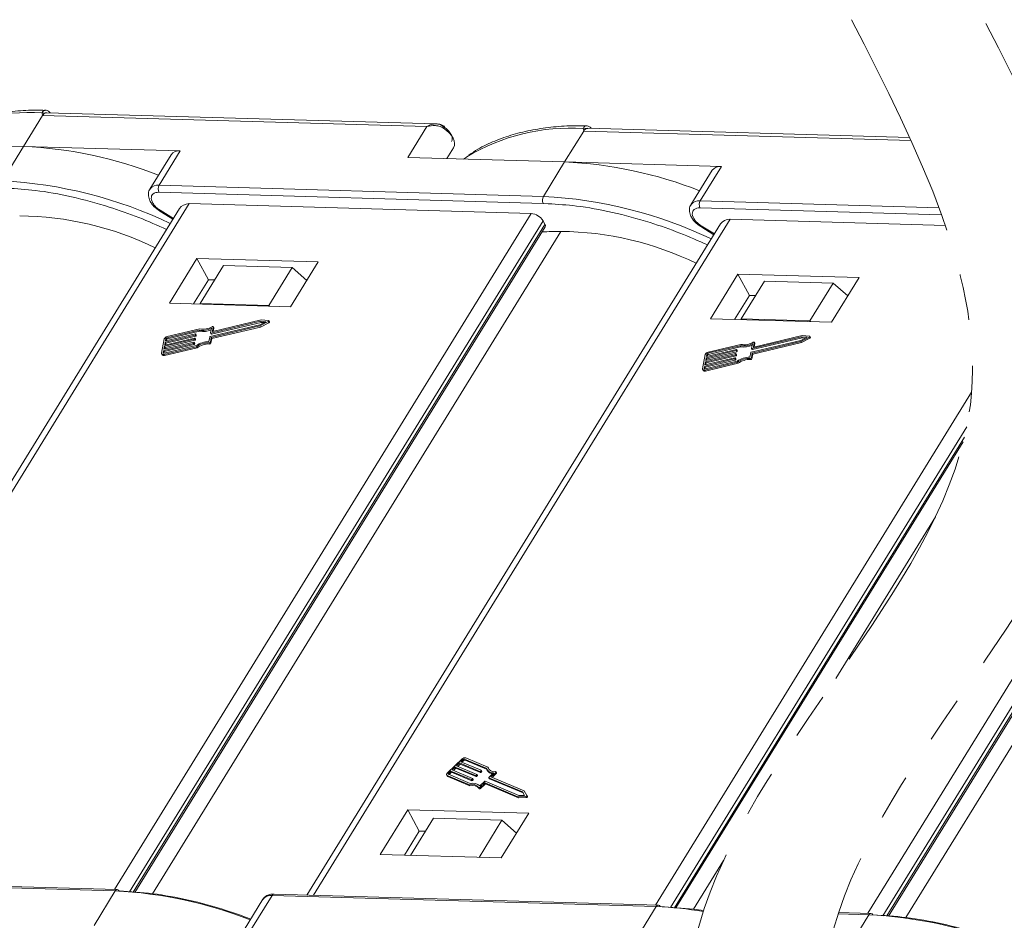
# Model space of a CAD drawing. Header units: millimetres. Extents: x 3152 to 4623, y 378 to 1412.
# Tile 34 of 45: x 4236 to 4306, y 1167 to 1231. Entities that reach past the tile are written whole.
import ezdxf

# ---------------------------------------------------------------- set-up
doc = ezdxf.new("R2010")
doc.units = ezdxf.units.MM
doc.linetypes.add('PHANTOM2', pattern=[31.75, 15.875, -3.175, 3.175, -3.175, 3.175, -3.175])

msp = doc.modelspace()

# ---------------------------------------------------------------- linework, layer by layer
at = {"color": 7, "linetype": 'Continuous', "lineweight": 15}
for p, q in [((4236.42, 1221.907), (4237.77, 1224.097)), ((4237.77, 1224.097), (4237.741, 1224.27)), ((4237.77, 1224.097), (4264.957, 1223.315)), ((4265.616, 1223.501), (4238.061, 1224.293)), ((4264.957, 1223.315), (4263.607, 1221.126)), ((4274.697, 1220.807), (4276.047, 1222.996)), ((4276.047, 1222.996), (4276.018, 1223.17)), ((4276.047, 1222.996), (4299.205, 1222.331)), ((4299.11, 1222.538), (4276.338, 1223.193)), ((4225.33, 1222.226), (4236.42, 1221.907)), ((4236.42, 1221.907), (4234.921, 1219.475)), ((4247.51, 1221.589), (4236.42, 1221.907)), ((4246.861, 1221.317), (4245.362, 1218.885)), ((4246.011, 1219.156), (4247.51, 1221.589)), ((4266.841, 1221.818), (4266.366, 1221.047)), ((4266.366, 1221.047), (4266.841, 1221.818)), ((4263.607, 1221.126), (4274.697, 1220.807)), ((4274.697, 1220.807), (4273.198, 1218.374)), ((4285.787, 1220.488), (4274.697, 1220.807)), ((4284.287, 1218.056), (4285.787, 1220.488)), ((4285.138, 1220.217), (4283.638, 1217.784)), ((4273.198, 1218.374), (4246.011, 1219.156)), ((4245.996, 1218.661), (4273.183, 1217.88)), ((4218.665, 1170.036), (4248.145, 1217.857)), ((4248.145, 1217.857), (4272.328, 1217.161)), ((4273.183, 1217.88), (4273.544, 1217.851)), ((4301.189, 1217.57), (4284.287, 1218.056)), ((4247.456, 1217.521), (4218.192, 1170.049)), ((4272.328, 1217.161), (4242.848, 1169.34)), ((4246.052, 1217.336), (4246.987, 1216.76)), ((4247.02, 1216.814), (4246.085, 1217.391)), ((4284.273, 1217.561), (4301.373, 1217.069)), ((4243.907, 1169.171), (4273.171, 1216.642)), ((4244.184, 1169.148), (4273.307, 1216.39)), ((4285.733, 1216.42), (4256.469, 1168.949)), ((4256.942, 1168.935), (4286.421, 1216.756)), ((4273.307, 1216.39), (4273.171, 1216.642)), ((4285.297, 1215.714), (4284.362, 1216.29)), ((4286.421, 1216.756), (4301.638, 1216.319)), ((4244.299, 1169.139), (4273.319, 1216.215)), ((4245.537, 1169.04), (4274.422, 1215.897)), ((4284.328, 1216.236), (4285.264, 1215.659)), ((4325.642, 1215.48), (4296.162, 1167.659)), ((4297.221, 1167.489), (4326.485, 1214.96)), ((4297.498, 1167.467), (4326.62, 1214.709)), ((4297.613, 1167.458), (4326.633, 1214.533)), ((4298.85, 1167.358), (4327.736, 1214.216)), ((4248.685, 1213.979), (4246.735, 1210.817)), ((4257.254, 1213.733), (4248.685, 1213.979)), ((4248.685, 1213.979), (4249.499, 1212.47)), ((4255.305, 1210.57), (4257.254, 1213.733)), ((4250.557, 1213.48), (4248.908, 1210.804)), ((4255.413, 1213.34), (4250.557, 1213.48)), ((4253.764, 1210.664), (4255.413, 1213.34)), ((4255.413, 1213.34), (4256.451, 1212.429)), ((4286.962, 1212.879), (4285.012, 1209.716)), ((4295.531, 1212.632), (4286.962, 1212.879)), ((4286.962, 1212.879), (4287.776, 1211.37)), ((4249.499, 1212.47), (4248.45, 1210.767)), ((4249.927, 1212.458), (4249.499, 1212.47)), ((4288.834, 1212.379), (4287.185, 1209.703)), ((4293.69, 1212.24), (4288.834, 1212.379)), ((4292.041, 1209.564), (4293.69, 1212.24)), ((4293.582, 1209.47), (4295.531, 1212.632)), ((4293.69, 1212.24), (4294.728, 1211.329)), ((4246.735, 1210.817), (4255.305, 1210.57)), ((4248.908, 1210.804), (4248.904, 1210.754)), ((4253.764, 1210.664), (4248.908, 1210.804)), ((4287.776, 1211.37), (4286.726, 1209.667)), ((4288.204, 1211.357), (4287.776, 1211.37)), ((4253.822, 1210.613), (4253.764, 1210.664)), ((4249.669, 1208.705), (4253.183, 1209.538)), ((4249.71, 1208.63), (4253.224, 1209.462)), ((4253.222, 1209.628), (4249.802, 1208.817)), ((4253.571, 1209.509), (4253.136, 1209.285)), ((4253.144, 1209.206), (4253.736, 1209.511)), ((4253.183, 1209.538), (4253.571, 1209.509)), ((4253.183, 1209.538), (4253.224, 1209.462)), ((4253.185, 1209.131), (4253.777, 1209.435)), ((4253.751, 1209.588), (4253.222, 1209.628)), ((4253.224, 1209.462), (4253.449, 1209.446)), ((4253.736, 1209.511), (4253.777, 1209.435)), ((4253.817, 1209.499), (4253.777, 1209.575)), ((4285.012, 1209.716), (4293.582, 1209.47)), ((4287.185, 1209.703), (4287.181, 1209.654)), ((4292.041, 1209.564), (4287.185, 1209.703)), ((4292.099, 1209.513), (4292.041, 1209.564)), ((4248.574, 1208.648), (4246.46, 1208.147)), ((4246.558, 1208.371), (4248.834, 1208.911)), ((4248.886, 1209.004), (4246.573, 1208.456)), ((4246.598, 1208.296), (4248.875, 1208.835)), ((4248.592, 1208.591), (4248.6, 1208.633)), ((4248.639, 1208.566), (4248.599, 1208.642)), ((4248.6, 1208.633), (4248.64, 1208.558)), ((4248.834, 1208.911), (4248.875, 1208.835)), ((4253.136, 1209.285), (4249.622, 1208.452)), ((4249.704, 1209.046), (4249.644, 1208.719)), ((4249.645, 1208.711), (4249.686, 1208.636)), ((4249.669, 1208.705), (4249.71, 1208.63)), ((4249.694, 1208.388), (4253.144, 1209.206)), ((4249.735, 1208.313), (4253.185, 1209.131)), ((4249.776, 1208.831), (4249.833, 1209.137)), ((4249.784, 1208.818), (4249.776, 1208.831)), ((4249.83, 1208.824), (4249.873, 1209.061)), ((4249.871, 1209.078), (4249.831, 1209.153)), ((4249.833, 1209.137), (4249.873, 1209.061)), ((4253.185, 1209.131), (4253.144, 1209.206)), ((4246.375, 1208.288), (4246.187, 1207.275)), ((4246.335, 1207.472), (4248.449, 1207.973)), ((4248.465, 1208.057), (4246.351, 1207.556)), ((4246.39, 1207.767), (4248.504, 1208.268)), ((4248.52, 1208.352), (4246.406, 1207.851)), ((4246.406, 1207.851), (4246.445, 1208.062)), ((4246.431, 1207.691), (4248.545, 1208.192)), ((4246.445, 1208.062), (4248.559, 1208.563)), ((4246.445, 1208.062), (4246.485, 1207.987)), ((4246.46, 1208.147), (4246.492, 1208.315)), ((4246.463, 1207.865), (4246.485, 1207.987)), ((4246.485, 1207.987), (4248.6, 1208.488)), ((4246.532, 1208.24), (4246.492, 1208.315)), ((4246.517, 1208.16), (4246.532, 1208.24)), ((4246.558, 1208.371), (4246.598, 1208.296)), ((4248.449, 1207.973), (4248.49, 1207.897)), ((4248.483, 1208.001), (4248.49, 1208.043)), ((4248.483, 1208.001), (4248.523, 1207.925)), ((4248.53, 1207.975), (4248.489, 1208.051)), ((4248.49, 1208.043), (4248.531, 1207.967)), ((4248.504, 1208.268), (4248.545, 1208.192)), ((4248.523, 1207.925), (4248.531, 1207.967)), ((4248.537, 1208.296), (4248.545, 1208.338)), ((4248.537, 1208.296), (4248.578, 1208.22)), ((4248.585, 1208.271), (4248.544, 1208.346)), ((4248.545, 1208.338), (4248.586, 1208.263)), ((4248.559, 1208.563), (4248.6, 1208.488)), ((4248.578, 1208.22), (4248.586, 1208.263)), ((4248.592, 1208.591), (4248.633, 1208.516)), ((4248.633, 1208.516), (4248.64, 1208.558)), ((4249.589, 1208.424), (4249.529, 1208.098)), ((4249.543, 1208.004), (4249.584, 1207.929)), ((4249.634, 1208.062), (4249.694, 1208.388)), ((4249.675, 1207.987), (4249.634, 1208.062)), ((4249.675, 1207.987), (4249.735, 1208.313)), ((4249.735, 1208.313), (4249.694, 1208.388)), ((4291.413, 1208.184), (4287.899, 1207.352)), ((4287.981, 1207.945), (4287.921, 1207.619)), ((4287.946, 1207.605), (4291.46, 1208.437)), ((4287.971, 1207.288), (4291.421, 1208.106)), ((4287.987, 1207.529), (4291.501, 1208.362)), ((4288.012, 1207.213), (4291.462, 1208.03)), ((4288.053, 1207.731), (4288.11, 1208.036)), ((4291.499, 1208.528), (4288.078, 1207.717)), ((4288.106, 1207.724), (4288.15, 1207.961)), ((4288.148, 1207.977), (4288.107, 1208.053)), ((4288.11, 1208.036), (4288.15, 1207.961)), ((4291.848, 1208.408), (4291.413, 1208.184)), ((4291.421, 1208.106), (4292.013, 1208.41)), ((4291.462, 1208.03), (4291.421, 1208.106)), ((4291.46, 1208.437), (4291.848, 1208.408)), ((4291.46, 1208.437), (4291.501, 1208.362)), ((4291.462, 1208.03), (4292.054, 1208.335)), ((4292.027, 1208.488), (4291.499, 1208.528)), ((4291.501, 1208.362), (4291.725, 1208.345)), ((4292.013, 1208.41), (4292.054, 1208.335)), ((4292.094, 1208.399), (4292.054, 1208.474)), ((4246.194, 1207.226), (4246.235, 1207.15)), ((4246.304, 1207.303), (4246.335, 1207.472)), ((4246.304, 1207.303), (4246.319, 1207.275)), ((4246.335, 1207.472), (4246.376, 1207.396)), ((4246.339, 1207.19), (4248.652, 1207.738)), ((4246.351, 1207.556), (4246.39, 1207.767)), ((4246.353, 1207.274), (4246.376, 1207.396)), ((4248.631, 1207.814), (4246.355, 1207.274)), ((4246.376, 1207.396), (4248.49, 1207.897)), ((4246.38, 1207.115), (4248.693, 1207.663)), ((4246.39, 1207.767), (4246.431, 1207.691)), ((4246.408, 1207.569), (4246.431, 1207.691)), ((4248.693, 1207.663), (4248.652, 1207.738)), ((4286.797, 1207.252), (4284.682, 1206.751)), ((4284.721, 1206.962), (4286.836, 1207.463)), ((4286.851, 1207.547), (4284.737, 1207.046)), ((4284.762, 1206.886), (4286.876, 1207.387)), ((4284.834, 1207.271), (4287.111, 1207.81)), ((4284.834, 1207.271), (4284.875, 1207.196)), ((4287.163, 1207.903), (4284.85, 1207.355)), ((4284.875, 1207.196), (4287.152, 1207.735)), ((4286.814, 1207.195), (4286.822, 1207.238)), ((4286.861, 1207.17), (4286.821, 1207.246)), ((4286.822, 1207.238), (4286.863, 1207.162)), ((4286.836, 1207.463), (4286.876, 1207.387)), ((4286.869, 1207.491), (4286.877, 1207.533)), ((4286.869, 1207.491), (4286.909, 1207.415)), ((4286.916, 1207.466), (4286.875, 1207.541)), ((4286.877, 1207.533), (4286.917, 1207.458)), ((4286.909, 1207.415), (4286.917, 1207.458)), ((4287.111, 1207.81), (4287.152, 1207.735)), ((4287.866, 1207.324), (4287.806, 1206.998)), ((4287.911, 1206.962), (4287.971, 1207.288)), ((4287.922, 1207.611), (4287.963, 1207.535)), ((4287.946, 1207.605), (4287.987, 1207.529)), ((4288.012, 1207.213), (4287.971, 1207.288)), ((4288.06, 1207.717), (4288.053, 1207.731)), ((4246.38, 1207.115), (4246.339, 1207.19)), ((4284.652, 1207.187), (4284.464, 1206.175)), ((4284.612, 1206.371), (4286.726, 1206.872)), ((4284.616, 1206.09), (4286.929, 1206.638)), ((4286.742, 1206.957), (4284.628, 1206.456)), ((4284.628, 1206.456), (4284.667, 1206.667)), ((4286.908, 1206.714), (4284.631, 1206.174)), ((4284.653, 1206.296), (4286.767, 1206.797)), ((4284.656, 1206.014), (4286.97, 1206.562)), ((4284.667, 1206.667), (4286.781, 1207.167)), ((4284.667, 1206.667), (4284.708, 1206.591)), ((4284.682, 1206.751), (4284.721, 1206.962)), ((4284.685, 1206.469), (4284.708, 1206.591)), ((4284.708, 1206.591), (4286.822, 1207.092)), ((4284.721, 1206.962), (4284.762, 1206.886)), ((4284.737, 1207.046), (4284.768, 1207.215)), ((4284.74, 1206.764), (4284.762, 1206.886)), ((4284.809, 1207.14), (4284.768, 1207.215)), ((4284.794, 1207.06), (4284.809, 1207.14)), ((4286.726, 1206.872), (4286.767, 1206.797)), ((4286.759, 1206.9), (4286.767, 1206.942)), ((4286.759, 1206.9), (4286.8, 1206.825)), ((4286.807, 1206.875), (4286.766, 1206.951)), ((4286.767, 1206.942), (4286.808, 1206.867)), ((4286.781, 1207.167), (4286.822, 1207.092)), ((4286.8, 1206.825), (4286.808, 1206.867)), ((4286.814, 1207.195), (4286.855, 1207.12)), ((4286.855, 1207.12), (4286.863, 1207.162)), ((4286.97, 1206.562), (4286.929, 1206.638)), ((4287.82, 1206.904), (4287.861, 1206.828)), ((4287.951, 1206.886), (4287.911, 1206.962)), ((4287.951, 1206.886), (4288.012, 1207.213)), ((4284.471, 1206.125), (4284.511, 1206.05)), ((4284.581, 1206.202), (4284.612, 1206.371)), ((4284.581, 1206.202), (4284.596, 1206.175)), ((4284.612, 1206.371), (4284.653, 1206.296)), ((4284.656, 1206.014), (4284.616, 1206.09)), ((4284.63, 1206.174), (4284.653, 1206.296)), ((4303.496, 1204.53), (4281.125, 1168.24)), ((4282.184, 1168.07), (4303.148, 1202.078)), ((4282.461, 1168.048), (4302.984, 1201.34)), ((4282.575, 1168.039), (4302.902, 1201.013)), ((4293.877, 1184.265), (4300.929, 1195.704)), ((4267.45, 1178.574), (4266.404, 1177.586)), ((4266.962, 1178.006), (4266.744, 1177.8)), ((4268.396, 1177.403), (4266.962, 1178.006)), ((4267.003, 1177.93), (4266.962, 1178.006)), ((4267.267, 1178.294), (4267.049, 1178.088)), ((4267.049, 1178.088), (4268.483, 1177.485)), ((4267.133, 1178.053), (4267.308, 1178.218)), ((4268.701, 1177.691), (4267.267, 1178.294)), ((4267.308, 1178.218), (4267.267, 1178.294)), ((4267.308, 1178.218), (4268.742, 1177.616)), ((4267.529, 1178.541), (4267.354, 1178.376)), ((4267.354, 1178.376), (4268.788, 1177.773)), ((4267.438, 1178.341), (4267.569, 1178.465)), ((4267.569, 1178.465), (4267.529, 1178.541)), ((4269.156, 1177.916), (4267.612, 1178.565)), ((4267.612, 1178.565), (4267.653, 1178.49)), ((4267.653, 1178.49), (4269.179, 1177.848)), ((4269.268, 1177.988), (4267.699, 1178.648)), ((4269.308, 1177.913), (4269.268, 1177.988)), ((4266.354, 1177.445), (4266.395, 1177.37)), ((4266.392, 1177.413), (4267.96, 1176.753)), ((4266.433, 1177.337), (4266.392, 1177.413)), ((4266.433, 1177.337), (4268.001, 1176.678)), ((4266.479, 1177.495), (4268.023, 1176.846)), ((4266.657, 1177.718), (4266.483, 1177.553)), ((4266.483, 1177.553), (4266.524, 1177.478)), ((4266.524, 1177.478), (4266.698, 1177.642)), ((4268.091, 1177.115), (4266.657, 1177.718)), ((4266.698, 1177.642), (4266.657, 1177.718)), ((4266.698, 1177.642), (4268.132, 1177.039)), ((4266.744, 1177.8), (4268.178, 1177.197)), ((4266.828, 1177.765), (4267.003, 1177.93)), ((4267.003, 1177.93), (4268.437, 1177.327)), ((4268.437, 1177.327), (4268.396, 1177.403)), ((4268.481, 1177.456), (4268.438, 1177.415)), ((4268.478, 1177.34), (4268.438, 1177.415)), ((4268.478, 1177.34), (4268.522, 1177.381)), ((4268.522, 1177.381), (4268.481, 1177.456)), ((4268.53, 1177.404), (4268.489, 1177.48)), ((4268.742, 1177.616), (4268.701, 1177.691)), ((4268.786, 1177.744), (4268.743, 1177.703)), ((4268.783, 1177.628), (4268.743, 1177.703)), ((4268.783, 1177.628), (4268.827, 1177.669)), ((4268.827, 1177.669), (4268.786, 1177.744)), ((4268.835, 1177.692), (4268.794, 1177.768)), ((4269.189, 1177.828), (4269.23, 1177.753)), ((4269.325, 1177.853), (4269.308, 1177.913)), ((4269.341, 1177.273), (4269.678, 1177.591)), ((4269.486, 1177.301), (4269.823, 1177.62)), ((4271.825, 1176.318), (4269.486, 1177.301)), ((4269.569, 1177.266), (4269.863, 1177.544)), ((4269.823, 1177.62), (4269.863, 1177.544)), ((4269.88, 1177.591), (4269.839, 1177.667)), ((4268.001, 1176.678), (4267.96, 1176.753)), ((4268.132, 1177.039), (4268.091, 1177.115)), ((4268.176, 1177.168), (4268.133, 1177.127)), ((4268.133, 1177.127), (4268.173, 1177.052)), ((4268.173, 1177.052), (4268.217, 1177.093)), ((4268.217, 1177.093), (4268.176, 1177.168)), ((4268.225, 1177.116), (4268.184, 1177.192)), ((4268.699, 1176.667), (4269.036, 1176.985)), ((4268.713, 1176.571), (4269.028, 1176.869)), ((4268.754, 1176.496), (4268.713, 1176.571)), ((4268.754, 1176.496), (4269.069, 1176.794)), ((4269.069, 1176.794), (4269.028, 1176.869)), ((4269.07, 1176.882), (4271.389, 1175.906)), ((4269.11, 1176.806), (4269.07, 1176.882)), ((4269.078, 1176.997), (4271.461, 1175.995)), ((4269.11, 1176.806), (4271.43, 1175.83)), ((4269.333, 1177.25), (4269.374, 1177.174)), ((4271.722, 1176.242), (4269.339, 1177.244)), ((4269.38, 1177.169), (4269.339, 1177.244)), ((4269.38, 1177.169), (4271.763, 1176.167)), ((4268.617, 1176.558), (4268.658, 1176.482)), ((4271.389, 1175.906), (4271.947, 1175.914)), ((4271.43, 1175.83), (4271.389, 1175.906)), ((4271.461, 1175.995), (4271.87, 1176.001)), ((4271.87, 1176.001), (4271.722, 1176.242)), ((4271.763, 1176.167), (4271.722, 1176.242)), ((4271.763, 1176.167), (4271.865, 1176.001)), ((4272.027, 1175.99), (4271.825, 1176.318)), ((4271.947, 1175.914), (4271.988, 1175.839)), ((4272.069, 1175.913), (4272.028, 1175.989)), ((4271.43, 1175.83), (4271.988, 1175.839)), ((4263.598, 1174.979), (4261.649, 1171.817)), ((4272.168, 1174.733), (4263.598, 1174.979)), ((4263.598, 1174.979), (4264.412, 1173.47)), ((4270.218, 1171.57), (4272.168, 1174.733)), ((4265.411, 1174.382), (4263.791, 1171.755)), ((4265.411, 1174.382), (4270.267, 1174.243)), ((4268.647, 1171.615), (4270.267, 1174.243)), ((4270.267, 1174.243), (4271.304, 1173.332)), ((4263.363, 1171.767), (4264.412, 1173.47)), ((4264.412, 1173.47), (4264.841, 1173.458)), ((4261.649, 1171.817), (4270.218, 1171.57)), ((4283.813, 1167.94), (4285.939, 1171.388)), ((4215.719, 1170.018), (4242.906, 1169.236)), ((4243.052, 1169.335), (4215.865, 1170.116)), ((4242.906, 1169.236), (4241.406, 1166.804)), ((4252.496, 1166.485), (4253.996, 1168.917)), ((4253.996, 1168.917), (4281.183, 1168.136)), ((4281.329, 1168.234), (4254.142, 1169.016)), ((4253.347, 1168.646), (4252.023, 1166.498)), ((4281.183, 1168.136), (4279.683, 1165.703)), ((4294.049, 1167.617), (4296.22, 1167.554)), ((4296.366, 1167.653), (4294.083, 1167.718)), ((4296.22, 1167.554), (4294.72, 1165.122))]:
    msp.add_line(p, q, dxfattribs=at)
at = {"color": 7, "linetype": 'Continuous', "lineweight": 15, "flags": 128}
for points in [[(4266.841, 1221.818), (4266.9, 1221.96), (4266.914, 1222.124), (4266.882, 1222.304), (4266.807, 1222.492), (4266.69, 1222.682), (4266.536, 1222.867), (4266.35, 1223.042), (4266.139, 1223.199)], [(4267.78, 1221.171), (4267.745, 1221.147), (4267.55, 1221.013)], [(4246.085, 1217.391), (4246.068, 1217.362), (4246.056, 1217.343), (4246.052, 1217.336), (4246.052, 1217.336)], [(4284.362, 1216.29), (4284.344, 1216.261), (4284.333, 1216.243), (4284.329, 1216.236), (4284.328, 1216.236)], [(4253.751, 1209.588), (4253.764, 1209.585), (4253.774, 1209.579), (4253.779, 1209.57), (4253.779, 1209.558), (4253.774, 1209.545), (4253.765, 1209.532), (4253.752, 1209.521), (4253.736, 1209.511)], [(4253.777, 1209.435), (4253.793, 1209.445), (4253.806, 1209.457), (4253.815, 1209.47), (4253.82, 1209.483), (4253.819, 1209.494), (4253.817, 1209.499)], [(4248.6, 1208.633), (4248.6, 1208.637), (4248.599, 1208.641), (4248.597, 1208.644), (4248.594, 1208.646), (4248.59, 1208.648), (4248.585, 1208.649), (4248.58, 1208.648), (4248.574, 1208.648)], [(4249.644, 1208.719), (4249.644, 1208.715), (4249.645, 1208.712), (4249.647, 1208.709), (4249.65, 1208.707), (4249.654, 1208.705), (4249.658, 1208.704), (4249.664, 1208.704), (4249.669, 1208.705)], [(4249.756, 1209.155), (4249.771, 1209.162), (4249.786, 1209.166), (4249.8, 1209.167), (4249.812, 1209.166), (4249.822, 1209.162), (4249.829, 1209.155), (4249.833, 1209.147), (4249.833, 1209.137)], [(4249.802, 1208.817), (4249.796, 1208.816), (4249.791, 1208.816), (4249.786, 1208.817), (4249.782, 1208.819), (4249.779, 1208.821), (4249.777, 1208.824), (4249.776, 1208.827), (4249.776, 1208.831)], [(4249.873, 1209.061), (4249.874, 1209.071), (4249.871, 1209.078)], [(4248.49, 1208.043), (4248.491, 1208.047), (4248.49, 1208.05), (4248.488, 1208.053), (4248.485, 1208.056), (4248.481, 1208.057), (4248.476, 1208.058), (4248.471, 1208.058), (4248.465, 1208.057)], [(4248.545, 1208.338), (4248.545, 1208.342), (4248.544, 1208.346), (4248.542, 1208.349), (4248.539, 1208.351), (4248.535, 1208.353), (4248.531, 1208.353), (4248.525, 1208.353), (4248.52, 1208.352)], [(4288.033, 1208.055), (4288.048, 1208.061), (4288.063, 1208.066), (4288.077, 1208.067), (4288.089, 1208.066), (4288.099, 1208.062), (4288.106, 1208.055), (4288.11, 1208.046), (4288.11, 1208.036)], [(4288.15, 1207.961), (4288.15, 1207.971), (4288.148, 1207.977)], [(4292.027, 1208.488), (4292.041, 1208.485), (4292.05, 1208.479), (4292.055, 1208.469), (4292.056, 1208.458), (4292.051, 1208.445), (4292.042, 1208.432), (4292.029, 1208.42), (4292.013, 1208.41)], [(4292.054, 1208.335), (4292.069, 1208.345), (4292.082, 1208.357), (4292.092, 1208.369), (4292.096, 1208.382), (4292.096, 1208.394), (4292.094, 1208.399)], [(4246.339, 1207.19), (4246.305, 1207.184), (4246.274, 1207.184), (4246.246, 1207.188), (4246.222, 1207.198), (4246.204, 1207.212), (4246.192, 1207.23), (4246.186, 1207.251), (4246.187, 1207.275)], [(4246.355, 1207.274), (4246.343, 1207.273), (4246.333, 1207.272), (4246.323, 1207.274), (4246.316, 1207.277), (4246.31, 1207.282), (4246.305, 1207.288), (4246.304, 1207.295), (4246.304, 1207.303)], [(4286.822, 1207.238), (4286.822, 1207.242), (4286.821, 1207.245), (4286.819, 1207.248), (4286.816, 1207.251), (4286.812, 1207.252), (4286.807, 1207.253), (4286.802, 1207.253), (4286.797, 1207.252)], [(4286.877, 1207.533), (4286.877, 1207.537), (4286.876, 1207.541), (4286.874, 1207.544), (4286.871, 1207.546), (4286.867, 1207.547), (4286.862, 1207.548), (4286.857, 1207.548), (4286.851, 1207.547)], [(4287.921, 1207.619), (4287.921, 1207.615), (4287.922, 1207.612), (4287.924, 1207.609), (4287.927, 1207.606), (4287.931, 1207.605), (4287.935, 1207.604), (4287.94, 1207.604), (4287.946, 1207.605)], [(4288.078, 1207.717), (4288.073, 1207.716), (4288.067, 1207.716), (4288.063, 1207.717), (4288.059, 1207.718), (4288.056, 1207.721), (4288.054, 1207.724), (4288.053, 1207.727), (4288.053, 1207.731)], [(4286.767, 1206.942), (4286.767, 1206.946), (4286.766, 1206.95), (4286.764, 1206.953), (4286.761, 1206.955), (4286.757, 1206.957), (4286.753, 1206.958), (4286.748, 1206.957), (4286.742, 1206.957)], [(4284.616, 1206.09), (4284.582, 1206.084), (4284.551, 1206.083), (4284.523, 1206.088), (4284.499, 1206.097), (4284.481, 1206.111), (4284.469, 1206.13), (4284.463, 1206.151), (4284.464, 1206.175)], [(4284.631, 1206.174), (4284.62, 1206.172), (4284.61, 1206.172), (4284.6, 1206.173), (4284.592, 1206.177), (4284.586, 1206.181), (4284.582, 1206.187), (4284.58, 1206.194), (4284.581, 1206.202)], [(4266.392, 1177.413), (4266.371, 1177.425), (4266.356, 1177.441), (4266.348, 1177.461), (4266.346, 1177.484), (4266.351, 1177.509), (4266.363, 1177.535), (4266.381, 1177.561), (4266.404, 1177.586)], [(4266.483, 1177.553), (4266.475, 1177.545), (4266.469, 1177.536), (4266.465, 1177.527), (4266.464, 1177.519), (4266.464, 1177.511), (4266.467, 1177.505), (4266.472, 1177.499), (4266.479, 1177.495)], [(4268.483, 1177.485), (4268.487, 1177.483), (4268.489, 1177.48), (4268.49, 1177.477), (4268.491, 1177.473), (4268.49, 1177.469), (4268.488, 1177.465), (4268.485, 1177.46), (4268.481, 1177.456)], [(4268.788, 1177.773), (4268.792, 1177.771), (4268.794, 1177.769), (4268.795, 1177.765), (4268.796, 1177.761), (4268.795, 1177.757), (4268.793, 1177.753), (4268.79, 1177.749), (4268.786, 1177.744)], [(4269.339, 1177.244), (4269.336, 1177.246), (4269.333, 1177.249), (4269.332, 1177.252), (4269.332, 1177.256), (4269.332, 1177.26), (4269.334, 1177.264), (4269.337, 1177.269), (4269.341, 1177.273)], [(4269.805, 1177.681), (4269.818, 1177.68), (4269.829, 1177.677), (4269.837, 1177.671), (4269.841, 1177.662), (4269.842, 1177.653), (4269.839, 1177.642), (4269.832, 1177.631), (4269.823, 1177.62)], [(4269.863, 1177.544), (4269.873, 1177.555), (4269.88, 1177.566), (4269.883, 1177.577), (4269.882, 1177.587), (4269.88, 1177.591)], [(4268.178, 1177.197), (4268.182, 1177.195), (4268.184, 1177.192), (4268.185, 1177.189), (4268.186, 1177.185), (4268.185, 1177.181), (4268.183, 1177.177), (4268.18, 1177.172), (4268.176, 1177.168)], [(4268.713, 1176.571), (4268.701, 1176.562), (4268.687, 1176.554), (4268.672, 1176.548), (4268.658, 1176.544), (4268.644, 1176.544), (4268.632, 1176.546), (4268.623, 1176.551), (4268.617, 1176.558)], [(4268.658, 1176.483), (4268.664, 1176.475), (4268.673, 1176.471), (4268.685, 1176.468), (4268.698, 1176.469), (4268.713, 1176.472), (4268.728, 1176.478), (4268.741, 1176.486), (4268.754, 1176.496)], [(4272.027, 1175.99), (4272.03, 1175.98), (4272.029, 1175.967), (4272.022, 1175.954), (4272.011, 1175.942), (4271.997, 1175.931), (4271.981, 1175.922), (4271.963, 1175.916), (4271.947, 1175.914)], [(4271.988, 1175.839), (4272.004, 1175.841), (4272.021, 1175.847), (4272.038, 1175.855), (4272.052, 1175.866), (4272.063, 1175.879), (4272.069, 1175.892), (4272.071, 1175.904), (4272.069, 1175.913)]]:
    msp.add_lwpolyline(points, dxfattribs=at)
at = {"color": 7, "linetype": 'Continuous', "lineweight": 15}
for centre, radius, start, end in [((4236.807, 1210.152), 14.15, 86.21226, 121.07297), ((4237.839, 1223.98), 0.306, 69.74741, 108.5156), ((4265.612, 1223.574), 0.647, 324.5742, 337.63278), ((4275.084, 1209.051), 14.15, 86.21226, 121.07297), ((4276.116, 1222.88), 0.306, 69.74741, 108.5156), ((4235.07, 1192.17), 29.768, 68.52159, 87.39982), ((4247.414, 1220.907), 0.688, 81.96358, 143.42725), ((4273.347, 1191.069), 29.768, 68.52159, 87.39982), ((4285.691, 1219.807), 0.688, 81.96358, 143.42725), ((4233.272, 1188.051), 31.467, 64.53337, 86.99672), ((4245.915, 1218.473), 0.69, 82.00241, 143.0234), ((4246.481, 1218.895), 0.538, 150.95613, 205.74517), ((4273.668, 1218.113), 0.538, 150.95613, 205.74517), ((4271.549, 1186.951), 31.467, 64.53337, 86.99672), ((4284.191, 1217.373), 0.69, 82.00241, 143.0234), ((4284.758, 1217.795), 0.538, 150.95613, 205.74517), ((4235.931, 1194.596), 22.403, 64.03209, 89.45086), ((4272.248, 1216.089), 1.076, 30.95613, 85.74517), ((4273.165, 1216.292), 0.173, 333.36398, 34.64949), ((4275.362, 1155.409), 60.495, 90.89067, 92.14196), ((4274.207, 1193.496), 22.403, 64.03209, 89.45086), ((4249.078, 1210.214), 1.326, 259.41771, 298.19154), ((4249.118, 1210.115), 1.302, 259.26079, 295.83746), ((4249.133, 1210.166), 1.188, 258.0397, 301.68332), ((4249.702, 1208.649), 0.021, 219.90183, 292.51357), ((4246.621, 1208.198), 0.262, 100.47925, 160.04254), ((4246.574, 1208.286), 0.0872, 100.47925, 160.04254), ((4246.614, 1208.21), 0.0872, 100.47925, 160.04254), ((4248.442, 1208.015), 0.0436, 280.47925, 340.04254), ((4248.482, 1207.94), 0.0436, 280.47925, 340.04254), ((4248.496, 1208.311), 0.0436, 280.47925, 340.04254), ((4248.519, 1207.97), 0.0121, 347.28267, 27.51386), ((4248.537, 1208.235), 0.0436, 280.47925, 340.04254), ((4248.551, 1208.606), 0.0436, 280.47925, 340.04254), ((4248.574, 1208.265), 0.0121, 347.28267, 27.51386), ((4248.592, 1208.531), 0.0436, 280.47925, 340.04254), ((4249.546, 1206.482), 1.616, 90.62184, 124.50109), ((4248.629, 1208.561), 0.0121, 347.28267, 27.51386), ((4249.47, 1206.624), 1.383, 86.96732, 126.27921), ((4249.511, 1206.548), 1.383, 86.96732, 126.27921), ((4249.55, 1208.094), 0.0895, 265.73675, 339.43857), ((4249.591, 1208.018), 0.0895, 265.73675, 339.43857), ((4249.63, 1208.409), 0.0436, 100.47925, 160.04254), ((4287.355, 1209.114), 1.326, 259.41771, 298.19154), ((4287.409, 1209.066), 1.188, 258.0397, 301.68332), ((4284.898, 1207.098), 0.262, 100.47925, 160.04254), ((4284.85, 1207.185), 0.0872, 100.47925, 160.04254), ((4286.828, 1207.506), 0.0436, 280.47925, 340.04254), ((4286.868, 1207.43), 0.0436, 280.47925, 340.04254), ((4286.905, 1207.46), 0.0121, 347.28267, 27.51386), ((4287.395, 1209.015), 1.302, 259.26079, 295.83746), ((4287.907, 1207.309), 0.0436, 100.47925, 160.04254), ((4287.979, 1207.549), 0.021, 219.90183, 292.51357), ((4246.331, 1207.231), 0.126, 219.90183, 292.51357), ((4284.891, 1207.11), 0.0872, 100.47925, 160.04254), ((4286.718, 1206.915), 0.0436, 280.47925, 340.04254), ((4286.759, 1206.84), 0.0436, 280.47925, 340.04254), ((4286.773, 1207.21), 0.0436, 280.47925, 340.04254), ((4286.796, 1206.87), 0.0121, 347.28267, 27.51386), ((4286.814, 1207.135), 0.0436, 280.47925, 340.04254), ((4286.851, 1207.165), 0.0121, 347.28267, 27.51386), ((4287.823, 1205.382), 1.616, 90.62184, 124.50109), ((4287.747, 1205.523), 1.383, 86.96732, 126.27921), ((4287.788, 1205.448), 1.383, 86.96732, 126.27921), ((4287.827, 1206.993), 0.0895, 265.73675, 339.43857), ((4287.868, 1206.918), 0.0895, 265.73675, 339.43857), ((4284.608, 1206.131), 0.126, 219.90183, 292.51357), ((4267.639, 1178.393), 0.262, 76.65876, 136.22204), ((4267.592, 1178.481), 0.0872, 76.65876, 136.22204), ((4267.632, 1178.405), 0.0872, 76.65876, 136.22204), ((4269.705, 1178.129), 0.459, 197.87163, 282.66726), ((4266.458, 1177.405), 0.0725, 209.18743, 249.41863), ((4268.406, 1177.445), 0.0436, 256.65876, 316.22204), ((4268.447, 1177.37), 0.0436, 256.65876, 316.22204), ((4268.51, 1177.398), 0.021, 304.18773, 16.79947), ((4268.711, 1177.733), 0.0436, 256.65876, 316.22204), ((4268.752, 1177.658), 0.0436, 256.65876, 316.22204), ((4268.815, 1177.686), 0.021, 304.18773, 16.79947), ((4269.623, 1178.085), 0.497, 199.88446, 276.34019), ((4269.645, 1178.014), 0.49, 212.19031, 265.68863), ((4268.152, 1176.197), 0.588, 37.86047, 109.03364), ((4268.193, 1176.121), 0.588, 37.86047, 109.03364), ((4268.208, 1176.178), 0.693, 44.85727, 105.46591), ((4268.101, 1177.157), 0.0436, 256.65876, 316.22204), ((4268.142, 1177.082), 0.0436, 256.65876, 316.22204), ((4268.205, 1177.11), 0.021, 304.18773, 16.79947), ((4269.06, 1176.839), 0.0436, 76.65876, 136.22204), ((4269.068, 1176.955), 0.0436, 76.65876, 136.22204), ((4269.1, 1176.764), 0.0436, 76.65876, 136.22204), ((4269.384, 1177.18), 0.0121, 209.18743, 249.41863), ((4243.064, 1169.159), 0.176, 94.04353, 153.96822), ((4241.477, 1139.131), 30.139, 68.6387, 87.2827), ((4243.032, 1169.163), 0.173, 22.0518, 83.33731), ((4253.9, 1168.236), 0.688, 81.96358, 143.42725), ((4254.154, 1168.84), 0.176, 94.04353, 153.96822), ((4281.341, 1168.059), 0.176, 94.04353, 153.96822), ((4281.309, 1168.063), 0.173, 22.0518, 83.33731), ((4279.754, 1138.031), 30.139, 80.91072, 87.2827), ((4296.378, 1167.477), 0.176, 94.04353, 153.96822), ((4294.791, 1137.449), 30.139, 68.6387, 87.2827), ((4296.346, 1167.481), 0.173, 22.0518, 83.33731)]:
    msp.add_arc(centre, radius, start, end, dxfattribs=at)
for centre in [(4248.687, 1216.851), (4286.964, 1215.75)]:
    msp.add_ellipse(centre, major_axis=(-1.256, 0.627), ratio=0.628473, start_param=5.441514, end_param=6.226831, dxfattribs=at)
at = {"color": 3, "linetype": 'PHANTOM2', "lineweight": 9, "ltscale": 1.030123}
for points in [[(4294.995, 1230.871), (4303.405, 1203.637), (4284.581, 1167.992), (4293.019, 1124.641)], [(4304.502, 1230.613), (4312.912, 1203.379), (4294.088, 1167.734), (4302.526, 1124.383)]]:
    msp.add_spline(points, degree=3, dxfattribs=at)
at = {"color": 7, "linetype": 'Continuous', "lineweight": 15}
for points, knots in [([(4237.975, 1224.454), (4237.703, 1224.462), (4236.897, 1224.486), (4235.621, 1224.397), (4234.153, 1224.193), (4232.765, 1223.863), (4231.469, 1223.404), (4230.422, 1222.918), (4229.861, 1222.537), (4229.653, 1222.396)], [0, 0, 0, 0, 0.082191, 0.244093, 0.406945, 0.570776, 0.735755, 0.902211, 1, 1, 1, 1]), ([(4237.741, 1224.27), (4237.749, 1224.297), (4237.767, 1224.354), (4237.821, 1224.419), (4237.89, 1224.458), (4237.943, 1224.476), (4237.973, 1224.467), (4237.976, 1224.466)], [0, 0, 0, 0, 0.2173471, 0.4751554, 0.7164243, 0.9720672, 1, 1, 1, 1]), ([(4238.061, 1224.285), (4238.031, 1224.287), (4237.991, 1224.289), (4237.953, 1224.271), (4237.945, 1224.267)], [0, 0, 0, 0, 0.778572, 1, 1, 1, 1]), ([(4238.298, 1224.287), (4238.293, 1224.295), (4238.262, 1224.34), (4238.186, 1224.399), (4238.078, 1224.457), (4238.004, 1224.465), (4237.967, 1224.469)], [0, 0, 0, 0, 0.065262, 0.374079, 0.686602, 1, 1, 1, 1]), ([(4264.957, 1223.315), (4265.058, 1223.367), (4265.259, 1223.469), (4265.593, 1223.518), (4265.915, 1223.471), (4266.087, 1223.341), (4266.167, 1223.28)], [0, 0, 0, 0, 0.251519, 0.501784, 0.765632, 1, 1, 1, 1]), ([(4266.139, 1223.199), (4266.057, 1223.243), (4265.875, 1223.339), (4265.46, 1223.409), (4265.154, 1223.352), (4264.957, 1223.315)], [0, 0, 0, 0, 0.227063, 0.501587, 1, 1, 1, 1]), ([(4266.211, 1223.328), (4266.093, 1223.387), (4265.903, 1223.482), (4265.695, 1223.496), (4265.617, 1223.501)], [0, 0, 0, 0, 0.6234269, 1, 1, 1, 1]), ([(4276.252, 1223.354), (4275.98, 1223.362), (4275.174, 1223.385), (4273.897, 1223.297), (4272.43, 1223.093), (4271.042, 1222.762), (4269.746, 1222.304), (4268.699, 1221.818), (4268.138, 1221.437), (4267.93, 1221.296)], [0, 0, 0, 0, 0.082191, 0.244093, 0.406945, 0.570776, 0.735755, 0.902211, 1, 1, 1, 1]), ([(4276.018, 1223.17), (4276.026, 1223.196), (4276.044, 1223.254), (4276.098, 1223.319), (4276.166, 1223.357), (4276.22, 1223.376), (4276.25, 1223.367), (4276.253, 1223.366)], [0, 0, 0, 0, 0.217347, 0.475155, 0.716424, 0.972067, 1, 1, 1, 1]), ([(4276.575, 1223.186), (4276.57, 1223.194), (4276.539, 1223.24), (4276.463, 1223.299), (4276.355, 1223.356), (4276.281, 1223.364), (4276.244, 1223.368)], [0, 0, 0, 0, 0.065262, 0.374079, 0.686602, 1, 1, 1, 1]), ([(4276.338, 1223.184), (4276.308, 1223.186), (4276.268, 1223.189), (4276.23, 1223.171), (4276.222, 1223.167)], [0, 0, 0, 0, 0.778572, 1, 1, 1, 1]), ([(4235.268, 1218.951), (4235.928, 1218.911), (4237.392, 1218.822), (4239.817, 1218.375), (4242.275, 1217.709), (4244.538, 1216.919), (4245.889, 1216.325), (4246.542, 1216.038)], [0, 0, 0, 0, 0.1865637, 0.4136768, 0.6471866, 0.8297137, 1, 1, 1, 1]), ([(4245.373, 1218.882), (4245.359, 1218.866), (4245.268, 1218.762), (4245.235, 1218.484), (4245.3, 1218.165), (4245.452, 1217.888), (4245.677, 1217.604), (4245.907, 1217.439), (4246.052, 1217.336)], [0, 0, 0, 0, 0.037615, 0.241517, 0.451999, 0.598171, 0.747954, 1, 1, 1, 1]), ([(4246.085, 1217.391), (4246.002, 1217.448), (4245.832, 1217.564), (4245.631, 1217.782), (4245.497, 1218.008), (4245.443, 1218.223), (4245.469, 1218.411), (4245.577, 1218.557), (4245.756, 1218.65), (4245.917, 1218.658), (4245.996, 1218.661)], [0, 0, 0, 0, 0.12225, 0.25, 0.37775, 0.5, 0.62225, 0.75, 0.87775, 1, 1, 1, 1]), ([(4273.544, 1217.851), (4274.205, 1217.811), (4275.669, 1217.722), (4278.094, 1217.275), (4280.552, 1216.608), (4282.815, 1215.819), (4284.166, 1215.224), (4284.819, 1214.937)], [0, 0, 0, 0, 0.186564, 0.413677, 0.647187, 0.829714, 1, 1, 1, 1]), ([(4283.65, 1217.782), (4283.636, 1217.766), (4283.545, 1217.661), (4283.512, 1217.384), (4283.577, 1217.065), (4283.729, 1216.787), (4283.954, 1216.504), (4284.184, 1216.339), (4284.328, 1216.236)], [0, 0, 0, 0, 0.037615, 0.241517, 0.451999, 0.598171, 0.747954, 1, 1, 1, 1]), ([(4284.362, 1216.29), (4284.279, 1216.347), (4284.109, 1216.464), (4283.908, 1216.682), (4283.774, 1216.908), (4283.72, 1217.122), (4283.745, 1217.31), (4283.854, 1217.456), (4284.033, 1217.55), (4284.194, 1217.557), (4284.273, 1217.561)], [0, 0, 0, 0, 0.12225, 0.25, 0.37775, 0.5, 0.62225, 0.75, 0.87775, 1, 1, 1, 1]), ([(4252.488, 1167.253), (4251.911, 1167.464), (4250.435, 1168.005), (4248.102, 1168.62), (4245.553, 1169.09), (4243.971, 1169.182), (4243.192, 1169.228)], [0, 0, 0, 0, 0.180169, 0.461291, 0.734758, 1, 1, 1, 1]), ([(4254.143, 1169.009), (4254.117, 1169.012), (4253.987, 1169.025), (4253.767, 1168.977), (4253.506, 1168.859), (4253.402, 1168.708), (4253.354, 1168.639)], [0, 0, 0, 0, 0.07976, 0.393066, 0.724539, 1, 1, 1, 1]), ([(4284.531, 1167.84), (4284.295, 1167.877), (4283.253, 1168.023), (4282.248, 1168.082), (4281.468, 1168.128)], [0.6578267, 0.6578267, 0.6578267, 0.6578267, 0.7347581, 1, 1, 1, 1]), ([(4305.802, 1165.571), (4305.225, 1165.782), (4303.749, 1166.323), (4301.416, 1166.938), (4298.867, 1167.408), (4297.285, 1167.501), (4296.505, 1167.546)], [0, 0, 0, 0, 0.180169, 0.461291, 0.734758, 1, 1, 1, 1])]:
    msp.add_open_spline(points, degree=3, knots=knots, dxfattribs=at)
for points in [[(4237.945, 1224.267), (4237.913, 1224.248), (4237.849, 1224.21), (4237.796, 1224.134), (4237.77, 1224.097)], [(4266.167, 1223.28), (4266.27, 1223.204), (4266.476, 1223.05), (4266.597, 1222.864), (4266.657, 1222.771)], [(4266.657, 1222.771), (4266.699, 1222.671), (4266.783, 1222.472), (4266.723, 1222.321), (4266.694, 1222.245)], [(4276.222, 1223.167), (4276.19, 1223.148), (4276.125, 1223.109), (4276.073, 1223.034), (4276.047, 1222.996)]]:
    msp.add_open_spline(points, degree=3, dxfattribs=at)

doc.saveas('drawing.dxf')
